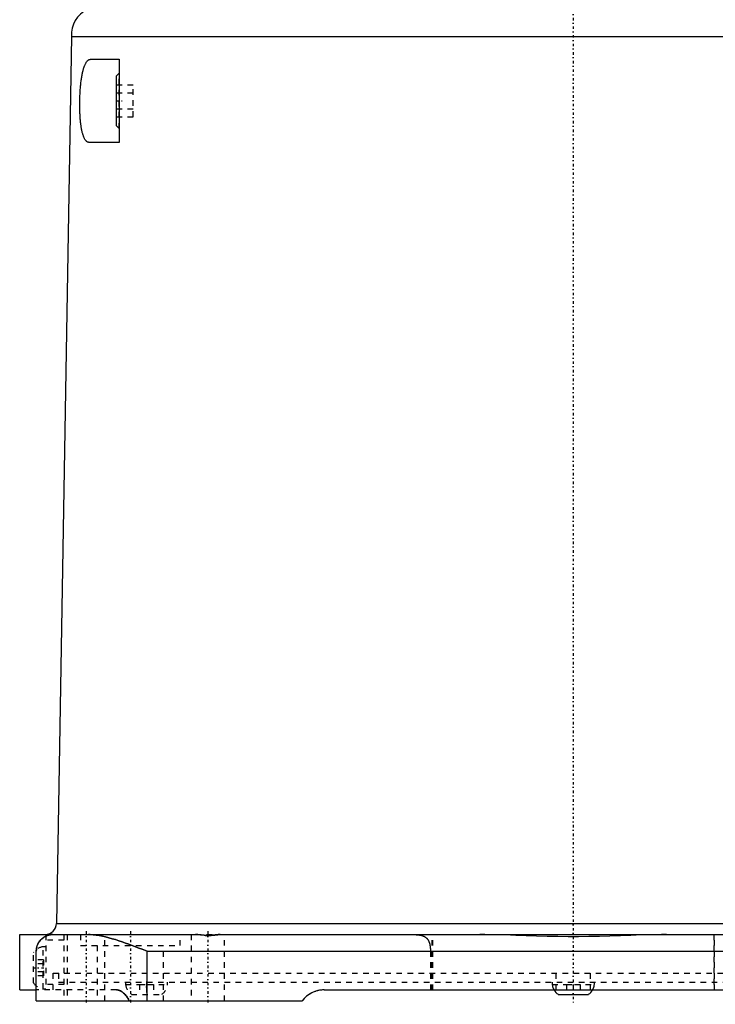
# Model space of a CAD drawing. Extents: x -484 to 152, y -5 to 754.
# Tile 1 of 14: x -100 to 26, y -1 to 177. Entities that reach past the tile are written whole.
import ezdxf

# ---------------------------------------------------------------- set-up
doc = ezdxf.new("R2010")
doc.units = 0
doc.linetypes.add('CENTER', pattern=[1.5, 0.45, -0.5, 0.05, -0.5])
doc.linetypes.add('DASHED', pattern=[2, 1, -1])
for name, color, linetype in [('AM_0', 7, 'CONTINUOUS'), ('AM_3', 7, 'DASHED'), ('AM_7', 7, 'CENTER')]:
    doc.layers.add(name, color=color, linetype=linetype)

msp = doc.modelspace()

# ---------------------------------------------------------------- linework, layer by layer
at = {"layer": 'AM_0', "color": 7, "linetype": 'CONTINUOUS'}
for p, q in [((-90.65, 174.12), (-93.35, 14)), ((-90.65, 174.12), (61.35, 174.12)), ((-87.21, 170), (-82, 170)), ((-82, 170), (-82, 155)), ((-82, 167.5), (-82.5, 167)), ((-82.5, 158), (-82.5, 167)), ((-82.5, 158), (-82, 157.5)), ((-82, 155), (-87.47, 155)), ((-93.35, 14), (58.49, 14)), ((-100, 2), (-100, 12)), ((-100, 12), (-68.24, 12)), ((-63.76, 12), (94, 12)), ((-97, 0), (-97, 9)), ((-77, 0), (-77, 9)), ((-77, 9), (77, 9)), ((-100, 2), (-97, 2)), ((-45, 2), (45, 2)), ((-97, 0), (-49, 0)), ((-2.75, 1.2), (2.75, 1.2))]:
    msp.add_line(p, q, dxfattribs=at)
for points in [[(-87.47, 155, 0), (-87.5, 155, 0), (-87.56, 155.01, 0), (-87.62, 155.02, 0), (-87.65, 155.03, 0), (-87.67, 155.04, 0), (-87.73, 155.06, 0), (-87.79, 155.09, 0), (-87.85, 155.12, 0), (-87.9, 155.17, 0), (-87.96, 155.22, 0), (-87.98, 155.24, 0), (-88.01, 155.27, 0), (-88.07, 155.33, 0), (-88.12, 155.4, 0), (-88.17, 155.47, 0), (-88.22, 155.55, 0), (-88.27, 155.64, 0), (-88.29, 155.68, 0), (-88.32, 155.73, 0), (-88.36, 155.83, 0), (-88.41, 155.93, 0), (-88.43, 155.99, 0), (-88.45, 156.04, 0), (-88.5, 156.16, 0), (-88.54, 156.28, 0), (-88.56, 156.34, 0), (-88.58, 156.4, 0), (-88.62, 156.53, 0), (-88.65, 156.66, 0), (-88.69, 156.8, 0), (-88.72, 156.94, 0), (-88.75, 157.09, 0), (-88.77, 157.16, 0), (-88.78, 157.23, 0), (-88.81, 157.39, 0), (-88.84, 157.55, 0), (-88.87, 157.71, 0), (-88.9, 157.88, 0), (-88.92, 158.06, 0), (-88.93, 158.14, 0), (-88.95, 158.23, 0), (-88.97, 158.42, 0), (-88.99, 158.61, 0), (-89.01, 158.8, 0), (-89.03, 159, 0), (-89.05, 159.2, 0), (-89.06, 159.3, 0), (-89.06, 159.4, 0), (-89.08, 159.61, 0), (-89.09, 159.81, 0), (-89.1, 160.03, 0), (-89.11, 160.24, 0), (-89.12, 160.45, 0), (-89.13, 160.56, 0), (-89.13, 160.67, 0), (-89.14, 160.89, 0), (-89.14, 161.11, 0), (-89.15, 161.32, 0), (-89.15, 161.54, 0), (-89.15, 161.76, 0), (-89.15, 161.87, 0), (-89.15, 161.98, 0), (-89.15, 162.19, 0), (-89.15, 162.41, 0), (-89.14, 162.51, 0), (-89.14, 162.62, 0), (-89.14, 162.83, 0), (-89.13, 163.05, 0), (-89.13, 163.16, 0), (-89.12, 163.27, 0), (-89.11, 163.49, 0), (-89.1, 163.7, 0), (-89.09, 163.92, 0), (-89.08, 164.14, 0), (-89.07, 164.36, 0), (-89.06, 164.47, 0), (-89.05, 164.57, 0), (-89.03, 164.79, 0), (-89.02, 165, 0), (-89, 165.21, 0), (-88.98, 165.42, 0), (-88.95, 165.63, 0), (-88.94, 165.73, 0), (-88.93, 165.83, 0), (-88.91, 166.03, 0), (-88.88, 166.22, 0), (-88.85, 166.41, 0), (-88.83, 166.6, 0), (-88.8, 166.78, 0), (-88.78, 166.87, 0), (-88.77, 166.96, 0), (-88.73, 167.14, 0), (-88.7, 167.3, 0), (-88.67, 167.47, 0), (-88.63, 167.62, 0), (-88.6, 167.78, 0), (-88.58, 167.85, 0), (-88.56, 167.92, 0), (-88.53, 168.07, 0), (-88.49, 168.21, 0), (-88.45, 168.35, 0), (-88.41, 168.48, 0), (-88.36, 168.61, 0), (-88.34, 168.67, 0), (-88.32, 168.73, 0), (-88.27, 168.85, 0), (-88.23, 168.96, 0), (-88.2, 169.02, 0), (-88.18, 169.07, 0), (-88.13, 169.18, 0), (-88.08, 169.27, 0), (-88.05, 169.32, 0), (-88.03, 169.36, 0), (-87.98, 169.45, 0), (-87.92, 169.53, 0), (-87.87, 169.6, 0), (-87.81, 169.67, 0), (-87.76, 169.73, 0), (-87.73, 169.76, 0), (-87.7, 169.79, 0), (-87.64, 169.83, 0), (-87.59, 169.88, 0), (-87.53, 169.91, 0), (-87.47, 169.94, 0), (-87.41, 169.96, 0), (-87.38, 169.97, 0), (-87.35, 169.98, 0), (-87.29, 169.99, 0), (-87.24, 170, 0), (-87.21, 170, 0)], [(-97, 9, 0), (-97, 9.11, 0), (-96.98, 9.34, 0), (-96.95, 9.56, 0), (-96.92, 9.68, 0), (-96.89, 9.79, 0), (-96.82, 10.02, 0), (-96.73, 10.24, 0), (-96.62, 10.46, 0), (-96.49, 10.67, 0), (-96.34, 10.88, 0), (-96.26, 10.98, 0), (-96.17, 11.07, 0), (-95.98, 11.25, 0), (-95.77, 11.42, 0), (-95.55, 11.57, 0), (-95.3, 11.7, 0), (-95.04, 11.81, 0), (-94.91, 11.86, 0), (-94.76, 11.9, 0), (-94.47, 11.96, 0), (-94.16, 12, 0), (-94, 12, 0)], [(-87.54, 12, 0), (-87.27, 12, 0), (-86.74, 11.96, 0), (-86.19, 11.9, 0), (-85.91, 11.86, 0), (-85.63, 11.81, 0), (-85.06, 11.7, 0), (-84.48, 11.57, 0), (-83.89, 11.42, 0), (-83.3, 11.25, 0), (-82.7, 11.07, 0), (-82.4, 10.98, 0), (-82.1, 10.88, 0), (-81.49, 10.67, 0), (-80.88, 10.46, 0), (-80.27, 10.24, 0), (-79.66, 10.02, 0), (-79.06, 9.79, 0), (-78.76, 9.68, 0), (-78.46, 9.56, 0), (-77.87, 9.34, 0), (-77.29, 9.11, 0), (-77, 9, 0)], [(-63.76, 12, 0), (-63.78, 12, 0), (-63.81, 12, 0), (-63.84, 12, 0), (-63.86, 12, 0), (-63.88, 12, 0), (-63.91, 12, 0), (-63.94, 11.99, 0), (-63.98, 11.99, 0), (-64.01, 11.99, 0), (-64.05, 11.99, 0), (-64.06, 11.99, 0), (-64.08, 11.98, 0), (-64.12, 11.98, 0), (-64.15, 11.98, 0), (-64.19, 11.97, 0), (-64.23, 11.97, 0), (-64.27, 11.97, 0), (-64.29, 11.96, 0), (-64.31, 11.96, 0), (-64.35, 11.96, 0), (-64.38, 11.95, 0), (-64.4, 11.95, 0), (-64.42, 11.95, 0), (-64.46, 11.94, 0), (-64.51, 11.94, 0), (-64.53, 11.94, 0), (-64.55, 11.93, 0), (-64.59, 11.93, 0), (-64.63, 11.92, 0), (-64.67, 11.92, 0), (-64.71, 11.91, 0), (-64.76, 11.91, 0), (-64.78, 11.91, 0), (-64.8, 11.9, 0), (-64.84, 11.9, 0), (-64.89, 11.9, 0), (-64.93, 11.89, 0), (-64.97, 11.89, 0), (-65.02, 11.88, 0), (-65.04, 11.88, 0), (-65.06, 11.88, 0), (-65.11, 11.87, 0), (-65.15, 11.87, 0), (-65.2, 11.86, 0), (-65.24, 11.86, 0), (-65.29, 11.86, 0), (-65.31, 11.86, 0), (-65.33, 11.85, 0), (-65.38, 11.85, 0), (-65.43, 11.85, 0), (-65.47, 11.84, 0), (-65.52, 11.84, 0), (-65.56, 11.84, 0), (-65.59, 11.84, 0), (-65.61, 11.84, 0), (-65.66, 11.84, 0), (-65.7, 11.83, 0), (-65.75, 11.83, 0), (-65.79, 11.83, 0), (-65.84, 11.83, 0), (-65.86, 11.83, 0), (-65.89, 11.83, 0), (-65.93, 11.83, 0), (-65.98, 11.83, 0), (-66, 11.83, 0), (-66.02, 11.83, 0), (-66.07, 11.83, 0), (-66.11, 11.83, 0), (-66.14, 11.83, 0), (-66.16, 11.83, 0), (-66.21, 11.83, 0), (-66.25, 11.83, 0), (-66.3, 11.83, 0), (-66.34, 11.84, 0), (-66.39, 11.84, 0), (-66.41, 11.84, 0), (-66.44, 11.84, 0), (-66.48, 11.84, 0), (-66.53, 11.84, 0), (-66.57, 11.85, 0), (-66.62, 11.85, 0), (-66.67, 11.85, 0), (-66.69, 11.86, 0), (-66.71, 11.86, 0), (-66.76, 11.86, 0), (-66.8, 11.86, 0), (-66.85, 11.87, 0), (-66.89, 11.87, 0), (-66.94, 11.88, 0), (-66.96, 11.88, 0), (-66.98, 11.88, 0), (-67.03, 11.89, 0), (-67.07, 11.89, 0), (-67.11, 11.9, 0), (-67.16, 11.9, 0), (-67.2, 11.9, 0), (-67.22, 11.91, 0), (-67.24, 11.91, 0), (-67.29, 11.91, 0), (-67.33, 11.92, 0), (-67.37, 11.92, 0), (-67.41, 11.93, 0), (-67.45, 11.93, 0), (-67.47, 11.94, 0), (-67.49, 11.94, 0), (-67.54, 11.94, 0), (-67.58, 11.95, 0), (-67.6, 11.95, 0), (-67.62, 11.95, 0), (-67.65, 11.96, 0), (-67.69, 11.96, 0), (-67.71, 11.96, 0), (-67.73, 11.97, 0), (-67.77, 11.97, 0), (-67.81, 11.97, 0), (-67.85, 11.98, 0), (-67.88, 11.98, 0), (-67.92, 11.98, 0), (-67.94, 11.99, 0), (-67.95, 11.99, 0), (-67.99, 11.99, 0), (-68.02, 11.99, 0), (-68.06, 11.99, 0), (-68.09, 12, 0), (-68.12, 12, 0), (-68.14, 12, 0), (-68.16, 12, 0), (-68.19, 12, 0), (-68.22, 12, 0), (-68.24, 12, 0)], [(16.86, 12, 0), (15.96, 12, 0), (14.14, 11.97, 0), (12.28, 11.92, 0), (11.35, 11.88, 0), (10.41, 11.85, 0), (8.52, 11.78, 0), (6.62, 11.72, 0), (4.72, 11.66, 0), (2.82, 11.62, 0), (0.94, 11.6, 0), (0, 11.6, 0), (-0.94, 11.6, 0), (-2.82, 11.62, 0), (-4.72, 11.66, 0), (-6.62, 11.72, 0), (-8.52, 11.78, 0), (-10.41, 11.85, 0), (-11.35, 11.88, 0), (-12.28, 11.92, 0), (-14.14, 11.97, 0), (-15.96, 12, 0), (-16.86, 12, 0)], [(-46.12, 1.87, 0), (-46.19, 1.86, 0), (-46.35, 1.81, 0), (-46.5, 1.77, 0), (-46.58, 1.74, 0), (-46.66, 1.72, 0), (-46.81, 1.66, 0), (-46.96, 1.6, 0), (-47.11, 1.53, 0), (-47.26, 1.46, 0), (-47.4, 1.39, 0), (-47.47, 1.35, 0), (-47.54, 1.3, 0), (-47.68, 1.22, 0), (-47.82, 1.13, 0), (-47.95, 1.04, 0), (-48.08, 0.94, 0), (-48.21, 0.84, 0), (-48.27, 0.78, 0), (-48.33, 0.73, 0), (-48.45, 0.62, 0), (-48.56, 0.51, 0), (-48.62, 0.45, 0)], [(-45, 2, 0), (-45.09, 2, 0), (-45.28, 1.99, 0), (-45.46, 1.98, 0), (-45.55, 1.97, 0)]]:
    msp.add_polyline3d(points, dxfattribs=at)
for centre, radius, start, end in [((-85.66, 174.46), 5, 114.6951, 183.8105), ((-95.35, 14), 2, 270, 0), ((-45, -3), 5, 90, 143.1301), ((-1.32, 3.25), 2.5, 209.9793, 235.0535), ((1.32, 3.25), 2.5, 304.9465, 330.0207)]:
    msp.add_arc(centre, radius, start, end, dxfattribs=at)
at = {"layer": 'AM_3', "color": 6, "linetype": 'DASHED'}
for p, q in [((-82, 157.5), (-82, 167.5)), ((-82.5, 165.39), (-79.5, 165.39)), ((-79.5, 159.61), (-79.5, 165.39)), ((-82.5, 163.94), (-79.5, 163.94)), ((-82.5, 161.06), (-79.5, 161.06)), ((-82.5, 159.61), (-79.5, 159.61)), ((-95.3, 12), (-95.3, 2)), ((-92, 11), (-95.3, 11)), ((-92, 12), (-92, 0)), ((-91.4, 12), (-91.4, 0)), ((-89, 12), (-89, 10)), ((-84.6, 0), (-84.6, 12)), ((-71, 10), (-71, 12)), ((-69, 12), (-69, 0)), ((-68.24, 12), (-63.76, 12)), ((-63, 0), (-63, 12)), ((-25.5, 2), (-25.5, 12)), ((-25.4, 2), (-25.4, 12)), ((25.4, 12), (25.4, 2)), ((25.5, 2), (25.5, 12)), ((-95.3, 9.8), (-95.75, 9.8)), ((-95.75, 2.2), (-95.75, 9.8)), ((-89, 10), (-71, 10)), ((-86, 10), (-86, 0)), ((-74, 0), (-74, 10)), ((-25.81, 9), (-25.81, 2)), ((-97.5, 3.25), (-97.5, 8.75)), ((-95.7, 7.44), (-97.5, 7.44)), ((-95.7, 7.44), (-95.7, 4.56)), ((-95.7, 6.72), (-97.5, 6.72)), ((-95.7, 5.28), (-97.5, 5.28)), ((-95.7, 4.56), (-97.5, 4.56)), ((-93.95, 2), (-93.95, 5)), ((-93.95, 5), (64.14, 5)), ((-93, 5), (-93, 3.4)), ((-3.07, 2), (-3.07, 5)), ((3.07, 5), (3.07, 2)), ((-82.53, 2), (-97, 2)), ((-95.75, 2.2), (-95.3, 2.2)), ((-92, 3), (-95.3, 3)), ((-93, 3.4), (93, 3.4)), ((-80.88, 3.4), (-80.88, 2.95)), ((-80.88, 2.95), (-73.28, 2.95)), ((-78.33, 3), (-75.83, 3)), ((-78.33, 3), (-78.33, 1.2)), ((-77.08, 3), (-77.08, 1.2)), ((-75.83, 3), (-75.83, 1.2)), ((-73.28, 2.95), (-73.28, 3.4)), ((-3.8, 3.4), (-3.8, 2.95)), ((-3.8, 2.95), (3.8, 2.95)), ((-1.25, 3), (1.25, 3)), ((-1.25, 3), (-1.25, 1.2)), ((0, 3), (0, 1.2)), ((1.25, 3), (1.25, 1.2)), ((3.8, 2.95), (3.8, 3.4)), ((-79.83, 1.2), (-74.33, 1.2))]:
    msp.add_line(p, q, dxfattribs=at)
for points in [[(-97, 9, 0), (-97, 9.03, 0), (-97, 9.09, 0), (-97, 9.16, 0), (-96.99, 9.19, 0), (-96.99, 9.22, 0), (-96.99, 9.28, 0), (-96.98, 9.35, 0), (-96.97, 9.41, 0), (-96.96, 9.47, 0), (-96.95, 9.53, 0), (-96.95, 9.57, 0), (-96.94, 9.6, 0), (-96.93, 9.66, 0), (-96.91, 9.72, 0), (-96.9, 9.78, 0), (-96.88, 9.84, 0), (-96.86, 9.9, 0), (-96.85, 9.94, 0), (-96.84, 9.97, 0), (-96.82, 10.03, 0), (-96.8, 10.09, 0), (-96.79, 10.11, 0), (-96.77, 10.14, 0), (-96.75, 10.2, 0), (-96.72, 10.26, 0), (-96.71, 10.29, 0), (-96.7, 10.32, 0), (-96.67, 10.37, 0), (-96.64, 10.43, 0), (-96.61, 10.48, 0), (-96.58, 10.54, 0), (-96.54, 10.59, 0), (-96.53, 10.62, 0), (-96.51, 10.64, 0), (-96.48, 10.69, 0), (-96.44, 10.74, 0), (-96.41, 10.79, 0), (-96.37, 10.84, 0), (-96.33, 10.89, 0), (-96.31, 10.91, 0), (-96.29, 10.93, 0), (-96.26, 10.98, 0), (-96.22, 11.02, 0), (-96.18, 11.06, 0), (-96.14, 11.11, 0), (-96.1, 11.15, 0), (-96.08, 11.16, 0), (-96.06, 11.18, 0), (-96.02, 11.22, 0), (-95.97, 11.26, 0), (-95.93, 11.29, 0), (-95.89, 11.33, 0), (-95.85, 11.36, 0), (-95.83, 11.38, 0), (-95.81, 11.39, 0), (-95.77, 11.43, 0), (-95.72, 11.46, 0), (-95.68, 11.49, 0), (-95.63, 11.52, 0), (-95.59, 11.55, 0), (-95.57, 11.56, 0), (-95.54, 11.57, 0), (-95.5, 11.6, 0), (-95.45, 11.62, 0), (-95.43, 11.64, 0), (-95.41, 11.65, 0), (-95.37, 11.67, 0), (-95.32, 11.69, 0), (-95.3, 11.7, 0), (-95.28, 11.71, 0), (-95.24, 11.73, 0), (-95.19, 11.75, 0), (-95.15, 11.77, 0), (-95.11, 11.79, 0), (-95.07, 11.8, 0), (-95.05, 11.81, 0), (-95.03, 11.82, 0), (-94.99, 11.83, 0), (-94.96, 11.84, 0), (-94.92, 11.86, 0), (-94.89, 11.87, 0), (-94.85, 11.88, 0), (-94.83, 11.88, 0), (-94.82, 11.89, 0), (-94.78, 11.9, 0), (-94.75, 11.91, 0), (-94.71, 11.91, 0), (-94.68, 11.92, 0), (-94.65, 11.93, 0), (-94.63, 11.93, 0), (-94.62, 11.94, 0), (-94.59, 11.94, 0), (-94.55, 11.95, 0), (-94.52, 11.95, 0), (-94.5, 11.96, 0), (-94.47, 11.96, 0), (-94.45, 11.97, 0), (-94.44, 11.97, 0), (-94.41, 11.97, 0), (-94.39, 11.98, 0), (-94.36, 11.98, 0), (-94.34, 11.98, 0), (-94.31, 11.98, 0), (-94.3, 11.99, 0), (-94.29, 11.99, 0), (-94.27, 11.99, 0), (-94.24, 11.99, 0), (-94.23, 11.99, 0), (-94.22, 11.99, 0), (-94.2, 11.99, 0), (-94.18, 11.99, 0), (-94.17, 11.99, 0), (-94.17, 12, 0), (-94.15, 12, 0), (-94.13, 12, 0), (-94.12, 12, 0), (-94.1, 12, 0), (-94.09, 12, 0), (-94.08, 12, 0), (-94.07, 12, 0), (-94.06, 12, 0), (-94.05, 12, 0), (-94.04, 12, 0), (-94.03, 12, 0), (-94.02, 12, 0), (-94.02, 12, 0), (-94.02, 12, 0), (-94.01, 12, 0), (-94, 12, 0), (-94, 12, 0)], [(-77, 9, 0), (-77.29, 9.11, 0), (-77.87, 9.34, 0), (-78.46, 9.56, 0), (-78.76, 9.68, 0), (-79.06, 9.79, 0), (-79.66, 10.02, 0), (-80.27, 10.24, 0), (-80.88, 10.46, 0), (-81.49, 10.67, 0), (-82.1, 10.88, 0), (-82.4, 10.98, 0), (-82.7, 11.07, 0), (-83.3, 11.25, 0), (-83.89, 11.42, 0), (-84.48, 11.57, 0), (-85.06, 11.7, 0), (-85.63, 11.81, 0), (-85.91, 11.86, 0), (-86.19, 11.9, 0), (-86.74, 11.96, 0), (-87.27, 12, 0), (-87.54, 12, 0)], [(-66.47, 11.84, 0), (-66.38, 11.84, 0), (-66.22, 11.83, 0), (-66.06, 11.83, 0), (-65.97, 11.83, 0), (-65.89, 11.83, 0), (-65.73, 11.83, 0), (-65.56, 11.84, 0), (-65.4, 11.85, 0), (-65.24, 11.86, 0), (-65.08, 11.88, 0), (-65, 11.88, 0), (-64.92, 11.89, 0), (-64.77, 11.91, 0), (-64.61, 11.93, 0), (-64.47, 11.94, 0), (-64.33, 11.96, 0), (-64.19, 11.97, 0), (-64.12, 11.98, 0), (-64.06, 11.99, 0), (-63.94, 11.99, 0), (-63.82, 12, 0), (-63.76, 12, 0)], [(-30, 12, 0), (-29.97, 12, 0), (-29.9, 12, 0), (-29.84, 12, 0), (-29.81, 12, 0), (-29.77, 12, 0), (-29.71, 12, 0), (-29.64, 12, 0), (-29.58, 12, 0), (-29.51, 12, 0), (-29.45, 12, 0), (-29.42, 12, 0), (-29.38, 12, 0), (-29.32, 12, 0), (-29.25, 12, 0), (-29.19, 12, 0), (-29.13, 12, 0), (-29.06, 12, 0), (-29.03, 11.99, 0), (-29, 11.99, 0), (-28.93, 11.99, 0), (-28.87, 11.99, 0), (-28.84, 11.99, 0), (-28.81, 11.99, 0), (-28.74, 11.99, 0), (-28.68, 11.99, 0), (-28.65, 11.99, 0), (-28.62, 11.98, 0), (-28.56, 11.98, 0), (-28.49, 11.98, 0), (-28.43, 11.98, 0), (-28.37, 11.97, 0), (-28.31, 11.97, 0), (-28.28, 11.97, 0), (-28.25, 11.96, 0), (-28.19, 11.96, 0), (-28.13, 11.95, 0), (-28.08, 11.95, 0), (-28.02, 11.94, 0), (-27.96, 11.94, 0), (-27.93, 11.93, 0), (-27.91, 11.93, 0), (-27.85, 11.92, 0), (-27.8, 11.91, 0), (-27.74, 11.91, 0), (-27.69, 11.9, 0), (-27.64, 11.89, 0), (-27.61, 11.88, 0), (-27.58, 11.88, 0), (-27.53, 11.87, 0), (-27.48, 11.86, 0), (-27.43, 11.84, 0), (-27.38, 11.83, 0), (-27.33, 11.82, 0), (-27.31, 11.81, 0), (-27.28, 11.8, 0), (-27.23, 11.79, 0), (-27.18, 11.77, 0), (-27.14, 11.75, 0), (-27.09, 11.73, 0), (-27.04, 11.71, 0), (-27.02, 11.7, 0), (-26.99, 11.69, 0), (-26.95, 11.67, 0), (-26.9, 11.65, 0), (-26.88, 11.64, 0), (-26.85, 11.62, 0), (-26.81, 11.6, 0), (-26.77, 11.57, 0), (-26.75, 11.56, 0), (-26.73, 11.55, 0), (-26.69, 11.52, 0), (-26.65, 11.49, 0), (-26.61, 11.46, 0), (-26.57, 11.43, 0), (-26.53, 11.39, 0), (-26.52, 11.38, 0), (-26.5, 11.36, 0), (-26.47, 11.33, 0), (-26.43, 11.29, 0), (-26.4, 11.26, 0), (-26.37, 11.22, 0), (-26.34, 11.18, 0), (-26.33, 11.16, 0), (-26.31, 11.15, 0), (-26.29, 11.11, 0), (-26.26, 11.06, 0), (-26.23, 11.02, 0), (-26.21, 10.98, 0), (-26.18, 10.93, 0), (-26.17, 10.91, 0), (-26.16, 10.89, 0), (-26.13, 10.84, 0), (-26.11, 10.79, 0), (-26.09, 10.74, 0), (-26.07, 10.69, 0), (-26.05, 10.64, 0), (-26.04, 10.62, 0), (-26.03, 10.59, 0), (-26.01, 10.54, 0), (-26, 10.48, 0), (-25.98, 10.43, 0), (-25.96, 10.37, 0), (-25.95, 10.32, 0), (-25.94, 10.29, 0), (-25.94, 10.26, 0), (-25.92, 10.2, 0), (-25.91, 10.14, 0), (-25.91, 10.11, 0), (-25.9, 10.09, 0), (-25.89, 10.03, 0), (-25.88, 9.97, 0), (-25.87, 9.94, 0), (-25.87, 9.9, 0), (-25.86, 9.84, 0), (-25.85, 9.78, 0), (-25.85, 9.72, 0), (-25.84, 9.66, 0), (-25.83, 9.6, 0), (-25.83, 9.57, 0), (-25.83, 9.53, 0), (-25.82, 9.47, 0), (-25.82, 9.41, 0), (-25.82, 9.35, 0), (-25.81, 9.28, 0), (-25.81, 9.22, 0), (-25.81, 9.19, 0), (-25.81, 9.16, 0), (-25.81, 9.09, 0), (-25.81, 9.03, 0), (-25.81, 9, 0)], [(-80.22, 0, 0), (-80.27, 0.11, 0), (-80.37, 0.31, 0), (-80.48, 0.5, 0), (-80.53, 0.59, 0), (-80.59, 0.68, 0), (-80.7, 0.85, 0), (-80.83, 1.01, 0), (-80.95, 1.16, 0), (-81.08, 1.3, 0), (-81.22, 1.42, 0), (-81.28, 1.48, 0), (-81.35, 1.54, 0), (-81.49, 1.64, 0), (-81.63, 1.73, 0), (-81.77, 1.81, 0), (-81.91, 1.87, 0), (-82.05, 1.92, 0), (-82.12, 1.94, 0), (-82.19, 1.96, 0), (-82.33, 1.99, 0), (-82.46, 2, 0), (-82.53, 2, 0)], [(-82.53, 2, 0), (-82.46, 2, 0), (-82.33, 1.99, 0), (-82.19, 1.96, 0), (-82.12, 1.94, 0), (-82.05, 1.92, 0), (-81.91, 1.87, 0), (-81.77, 1.81, 0), (-81.63, 1.73, 0), (-81.49, 1.64, 0), (-81.35, 1.54, 0), (-81.28, 1.48, 0), (-81.22, 1.42, 0), (-81.08, 1.3, 0), (-80.95, 1.16, 0), (-80.83, 1.01, 0), (-80.7, 0.85, 0), (-80.59, 0.68, 0), (-80.53, 0.59, 0), (-80.48, 0.5, 0), (-80.37, 0.31, 0), (-80.27, 0.11, 0), (-80.22, 0, 0)], [(-45.55, 1.97, 0), (-45.65, 1.96, 0), (-45.84, 1.93, 0), (-46.02, 1.89, 0), (-46.12, 1.87, 0)], [(-48.62, 0.45, 0), (-48.68, 0.38, 0), (-48.81, 0.23, 0), (-48.94, 0.08, 0), (-49, 0, 0)]]:
    msp.add_polyline3d(points, dxfattribs=at)
for centre, radius, start, end in [((-94, 9), 3, 90, 180), ((-95.45, 7.32), 2.5, 96.874, 145.0535), ((-95.45, 4.68), 2.5, 214.9465, 263.126), ((-78.39, 3.25), 2.5, 186.874, 235.0535), ((-75.76, 3.25), 2.5, 304.9465, 353.126), ((-1.32, 3.25), 2.5, 186.874, 209.9793), ((1.32, 3.25), 2.5, 330.0207, 353.126)]:
    msp.add_arc(centre, radius, start, end, dxfattribs=at)
at = {"layer": 'AM_7', "color": 4, "linetype": 'CENTER'}
for p, q in [((0, 213.12), (0, -0.25)), ((-82.55, 162.5), (-81.45, 162.5)), ((-88, 12.6), (-88, -0.6)), ((-80, 12.6), (-80, -0.6)), ((-66, 12.6), (-66, -0.6)), ((-97.61, 6), (-95.19, 6)), ((-77.08, 3.51), (-77.08, 1.09))]:
    msp.add_line(p, q, dxfattribs=at)

doc.saveas('drawing.dxf')
